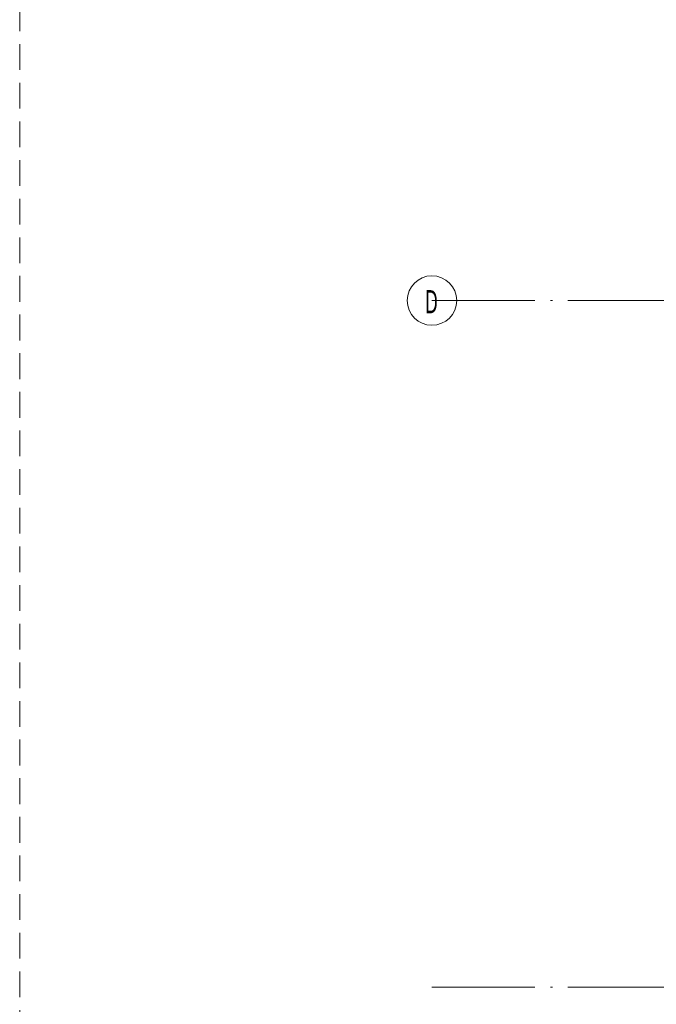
# Model space of a CAD drawing. Header units: millimetres. Extents: x 1567 to 2756, y -116 to 725.
# Tile 231 of 256: x 2223 to 2285, y -44 to 52. Entities that reach past the tile are written whole.
import ezdxf

# ---------------------------------------------------------------- set-up
doc = ezdxf.new("R2010")
doc.units = ezdxf.units.MM
doc.linetypes.add('CADWORK_12', pattern=[3.75, 2.5, -1.25])
doc.linetypes.add('CADWORK_5', pattern=[13.2, 10, -1.5, 0.2, -1.5])
doc.layers.add('Ech.1_50', color=7, linetype='Continuous')
doc.layers.add('Ech.1_75', color=7, linetype='Continuous')
doc.styles.add('tahoma-', font='txt', dxfattribs={"height": 1})

msp = doc.modelspace()

# ---------------------------------------------------------------- linework, layer by layer
at = {"layer": 'Ech.1_75', "color": 7, "linetype": 'CADWORK_5', "lineweight": 5}
msp.add_lwpolyline([(2263.081, -42.362), (2521.808, -42.362)], dxfattribs=at)

# ---------------------------------------------------------------- wipeouts: each hides what was drawn before it
at = {"linetype": 'Continuous'}
msp.add_wipeout([(2263.081, 21.881), (2263.096, 21.881), (2263.111, 21.881), (2263.126, 21.882), (2263.141, 21.882), (2263.156, 21.882), (2263.171, 21.883), (2263.186, 21.883), (2263.201, 21.884), (2263.216, 21.885), (2263.231, 21.886), (2263.246, 21.887), (2263.261, 21.888), (2263.276, 21.889), (2263.291, 21.89), (2263.306, 21.892), (2263.321, 21.893), (2263.336, 21.895), (2263.351, 21.896), (2263.366, 21.898), (2263.381, 21.9), (2263.396, 21.902), (2263.411, 21.904), (2263.426, 21.906), (2263.441, 21.908), (2263.456, 21.911), (2263.471, 21.913), (2263.486, 21.916), (2263.501, 21.918), (2263.515, 21.921), (2263.53, 21.924), (2263.545, 21.926), (2263.56, 21.929), (2263.575, 21.933), (2263.589, 21.936), (2263.604, 21.939), (2263.619, 21.942), (2263.633, 21.946), (2263.648, 21.949), (2263.663, 21.953), (2263.677, 21.956), (2263.692, 21.96), (2263.707, 21.964), (2263.721, 21.968), (2263.736, 21.972), (2263.75, 21.976), (2263.765, 21.981), (2263.779, 21.985), (2263.793, 21.989), (2263.808, 21.994), (2263.822, 21.999), (2263.837, 22.003), (2263.851, 22.008), (2263.865, 22.013), (2263.879, 22.018), (2263.894, 22.023), (2263.908, 22.028), (2263.922, 22.033), (2263.936, 22.039), (2263.95, 22.044), (2263.964, 22.05), (2263.978, 22.055), (2263.992, 22.061), (2264.006, 22.067), (2264.02, 22.073), (2264.034, 22.078), (2264.048, 22.085), (2264.061, 22.091), (2264.075, 22.097), (2264.089, 22.103), (2264.102, 22.11), (2264.116, 22.116), (2264.13, 22.123), (2264.143, 22.129), (2264.157, 22.136), (2264.17, 22.143), (2264.184, 22.15), (2264.197, 22.157), (2264.21, 22.164), (2264.224, 22.171), (2264.237, 22.178), (2264.25, 22.185), (2264.263, 22.193), (2264.276, 22.2), (2264.289, 22.208), (2264.302, 22.215), (2264.315, 22.223), (2264.328, 22.231), (2264.341, 22.239), (2264.354, 22.247), (2264.367, 22.255), (2264.379, 22.263), (2264.392, 22.271), (2264.404, 22.279), (2264.417, 22.288), (2264.43, 22.296), (2264.442, 22.305), (2264.454, 22.313), (2264.467, 22.322), (2264.479, 22.331), (2264.491, 22.339), (2264.503, 22.348), (2264.516, 22.357), (2264.528, 22.366), (2264.54, 22.376), (2264.552, 22.385), (2264.563, 22.394), (2264.575, 22.403), (2264.587, 22.413), (2264.599, 22.422), (2264.61, 22.432), (2264.622, 22.442), (2264.633, 22.451), (2264.645, 22.461), (2264.656, 22.471), (2264.668, 22.481), (2264.679, 22.491), (2264.69, 22.501), (2264.701, 22.511), (2264.712, 22.521), (2264.723, 22.532), (2264.734, 22.542), (2264.745, 22.552), (2264.756, 22.563), (2264.767, 22.573), (2264.778, 22.584), (2264.788, 22.595), (2264.799, 22.605), (2264.809, 22.616), (2264.82, 22.627), (2264.83, 22.638), (2264.84, 22.649), (2264.851, 22.66), (2264.861, 22.671), (2264.871, 22.683), (2264.881, 22.694), (2264.891, 22.705), (2264.901, 22.717), (2264.91, 22.728), (2264.92, 22.74), (2264.93, 22.751), (2264.939, 22.763), (2264.949, 22.775), (2264.958, 22.786), (2264.968, 22.798), (2264.977, 22.81), (2264.986, 22.822), (2264.995, 22.834), (2265.004, 22.846), (2265.013, 22.858), (2265.022, 22.87), (2265.031, 22.883), (2265.04, 22.895), (2265.048, 22.907), (2265.057, 22.92), (2265.066, 22.932), (2265.074, 22.945), (2265.082, 22.957), (2265.091, 22.97), (2265.099, 22.982), (2265.107, 22.995), (2265.115, 23.008), (2265.123, 23.021), (2265.131, 23.034), (2265.139, 23.046), (2265.146, 23.059), (2265.154, 23.072), (2265.162, 23.085), (2265.169, 23.099), (2265.176, 23.112), (2265.184, 23.125), (2265.191, 23.138), (2265.198, 23.151), (2265.205, 23.165), (2265.212, 23.178), (2265.219, 23.192), (2265.226, 23.205), (2265.232, 23.218), (2265.239, 23.232), (2265.246, 23.246), (2265.252, 23.259), (2265.258, 23.273), (2265.265, 23.287), (2265.271, 23.3), (2265.277, 23.314), (2265.283, 23.328), (2265.289, 23.342), (2265.295, 23.356), (2265.301, 23.37), (2265.306, 23.384), (2265.312, 23.398), (2265.318, 23.412), (2265.323, 23.426), (2265.328, 23.44), (2265.333, 23.454), (2265.339, 23.468), (2265.344, 23.482), (2265.349, 23.497), (2265.354, 23.511), (2265.358, 23.525), (2265.363, 23.539), (2265.368, 23.554), (2265.372, 23.568), (2265.377, 23.583), (2265.381, 23.597), (2265.385, 23.612), (2265.389, 23.626), (2265.393, 23.641), (2265.397, 23.655), (2265.401, 23.67), (2265.405, 23.684), (2265.409, 23.699), (2265.412, 23.713), (2265.416, 23.728), (2265.419, 23.743), (2265.423, 23.758), (2265.426, 23.772), (2265.429, 23.787), (2265.432, 23.802), (2265.435, 23.817), (2265.438, 23.831), (2265.441, 23.846), (2265.443, 23.861), (2265.446, 23.876), (2265.449, 23.891), (2265.451, 23.906), (2265.453, 23.921), (2265.456, 23.935), (2265.458, 23.95), (2265.46, 23.965), (2265.462, 23.98), (2265.463, 23.995), (2265.465, 24.01), (2265.467, 24.025), (2265.468, 24.04), (2265.47, 24.055), (2265.471, 24.07), (2265.473, 24.085), (2265.474, 24.1), (2265.475, 24.115), (2265.476, 24.13), (2265.477, 24.145), (2265.478, 24.161), (2265.478, 24.176), (2265.479, 24.191), (2265.479, 24.206), (2265.48, 24.221), (2265.48, 24.236), (2265.48, 24.251), (2265.48, 24.266), (2265.481, 24.281), (2265.48, 24.296), (2265.48, 24.311), (2265.48, 24.326), (2265.48, 24.341), (2265.479, 24.356), (2265.479, 24.372), (2265.478, 24.387), (2265.478, 24.402), (2265.477, 24.417), (2265.476, 24.432), (2265.475, 24.447), (2265.474, 24.462), (2265.473, 24.477), (2265.471, 24.492), (2265.47, 24.507), (2265.468, 24.522), (2265.467, 24.537), (2265.465, 24.552), (2265.463, 24.567), (2265.462, 24.582), (2265.46, 24.597), (2265.458, 24.612), (2265.456, 24.627), (2265.453, 24.642), (2265.451, 24.657), (2265.449, 24.671), (2265.446, 24.686), (2265.443, 24.701), (2265.441, 24.716), (2265.438, 24.731), (2265.435, 24.746), (2265.432, 24.76), (2265.429, 24.775), (2265.426, 24.79), (2265.423, 24.805), (2265.419, 24.819), (2265.416, 24.834), (2265.412, 24.849), (2265.409, 24.863), (2265.405, 24.878), (2265.401, 24.893), (2265.397, 24.907), (2265.393, 24.922), (2265.389, 24.936), (2265.385, 24.951), (2265.381, 24.965), (2265.377, 24.98), (2265.372, 24.994), (2265.368, 25.008), (2265.363, 25.023), (2265.358, 25.037), (2265.354, 25.051), (2265.349, 25.066), (2265.344, 25.08), (2265.339, 25.094), (2265.333, 25.108), (2265.328, 25.122), (2265.323, 25.136), (2265.318, 25.151), (2265.312, 25.165), (2265.306, 25.179), (2265.301, 25.193), (2265.295, 25.206), (2265.289, 25.22), (2265.283, 25.234), (2265.277, 25.248), (2265.271, 25.262), (2265.265, 25.276), (2265.258, 25.289), (2265.252, 25.303), (2265.246, 25.317), (2265.239, 25.33), (2265.232, 25.344), (2265.226, 25.357), (2265.219, 25.371), (2265.212, 25.384), (2265.205, 25.397), (2265.198, 25.411), (2265.191, 25.424), (2265.184, 25.437), (2265.176, 25.45), (2265.169, 25.464), (2265.162, 25.477), (2265.154, 25.49), (2265.146, 25.503), (2265.139, 25.516), (2265.131, 25.529), (2265.123, 25.542), (2265.115, 25.554), (2265.107, 25.567), (2265.099, 25.58), (2265.091, 25.592), (2265.082, 25.605), (2265.074, 25.618), (2265.066, 25.63), (2265.057, 25.643), (2265.048, 25.655), (2265.04, 25.667), (2265.031, 25.68), (2265.022, 25.692), (2265.013, 25.704), (2265.004, 25.716), (2264.995, 25.728), (2264.986, 25.74), (2264.977, 25.752), (2264.968, 25.764), (2264.958, 25.776), (2264.949, 25.788), (2264.939, 25.799), (2264.93, 25.811), (2264.92, 25.823), (2264.91, 25.834), (2264.901, 25.845), (2264.891, 25.857), (2264.881, 25.868), (2264.871, 25.88), (2264.861, 25.891), (2264.851, 25.902), (2264.84, 25.913), (2264.83, 25.924), (2264.82, 25.935), (2264.809, 25.946), (2264.799, 25.957), (2264.788, 25.967), (2264.778, 25.978), (2264.767, 25.989), (2264.756, 25.999), (2264.745, 26.01), (2264.734, 26.02), (2264.723, 26.031), (2264.712, 26.041), (2264.701, 26.051), (2264.69, 26.061), (2264.679, 26.071), (2264.668, 26.081), (2264.656, 26.091), (2264.645, 26.101), (2264.633, 26.111), (2264.622, 26.121), (2264.61, 26.13), (2264.599, 26.14), (2264.587, 26.149), (2264.575, 26.159), (2264.563, 26.168), (2264.552, 26.177), (2264.54, 26.187), (2264.528, 26.196), (2264.516, 26.205), (2264.503, 26.214), (2264.491, 26.223), (2264.479, 26.232), (2264.467, 26.24), (2264.454, 26.249), (2264.442, 26.258), (2264.43, 26.266), (2264.417, 26.275), (2264.404, 26.283), (2264.392, 26.291), (2264.379, 26.299), (2264.367, 26.307), (2264.354, 26.316), (2264.341, 26.323), (2264.328, 26.331), (2264.315, 26.339), (2264.302, 26.347), (2264.289, 26.355), (2264.276, 26.362), (2264.263, 26.37), (2264.25, 26.377), (2264.237, 26.384), (2264.224, 26.391), (2264.21, 26.399), (2264.197, 26.406), (2264.184, 26.413), (2264.17, 26.42), (2264.157, 26.426), (2264.143, 26.433), (2264.13, 26.44), (2264.116, 26.446), (2264.102, 26.453), (2264.089, 26.459), (2264.075, 26.465), (2264.061, 26.472), (2264.048, 26.478), (2264.034, 26.484), (2264.02, 26.49), (2264.006, 26.496), (2263.992, 26.501), (2263.978, 26.507), (2263.964, 26.513), (2263.95, 26.518), (2263.936, 26.523), (2263.922, 26.529), (2263.908, 26.534), (2263.894, 26.539), (2263.879, 26.544), (2263.865, 26.549), (2263.851, 26.554), (2263.837, 26.559), (2263.822, 26.564), (2263.808, 26.568), (2263.793, 26.573), (2263.779, 26.577), (2263.765, 26.582), (2263.75, 26.586), (2263.736, 26.59), (2263.721, 26.594), (2263.707, 26.598), (2263.692, 26.602), (2263.677, 26.606), (2263.663, 26.609), (2263.648, 26.613), (2263.633, 26.617), (2263.619, 26.62), (2263.604, 26.623), (2263.589, 26.627), (2263.575, 26.63), (2263.56, 26.633), (2263.545, 26.636), (2263.53, 26.639), (2263.515, 26.641), (2263.501, 26.644), (2263.486, 26.647), (2263.471, 26.649), (2263.456, 26.652), (2263.441, 26.654), (2263.426, 26.656), (2263.411, 26.658), (2263.396, 26.66), (2263.381, 26.662), (2263.366, 26.664), (2263.351, 26.666), (2263.336, 26.667), (2263.321, 26.669), (2263.306, 26.67), (2263.291, 26.672), (2263.276, 26.673), (2263.261, 26.674), (2263.246, 26.675), (2263.231, 26.676), (2263.216, 26.677), (2263.201, 26.678), (2263.186, 26.679), (2263.171, 26.679), (2263.156, 26.68), (2263.141, 26.68), (2263.126, 26.681), (2263.111, 26.681), (2263.096, 26.681), (2263.081, 26.681), (2263.065, 26.681), (2263.05, 26.681), (2263.035, 26.681), (2263.02, 26.68), (2263.005, 26.68), (2262.99, 26.679), (2262.975, 26.679), (2262.96, 26.678), (2262.945, 26.677), (2262.93, 26.676), (2262.915, 26.675), (2262.9, 26.674), (2262.885, 26.673), (2262.87, 26.672), (2262.855, 26.67), (2262.84, 26.669), (2262.825, 26.667), (2262.81, 26.666), (2262.795, 26.664), (2262.78, 26.662), (2262.765, 26.66), (2262.75, 26.658), (2262.735, 26.656), (2262.72, 26.654), (2262.705, 26.652), (2262.69, 26.649), (2262.675, 26.647), (2262.66, 26.644), (2262.646, 26.641), (2262.631, 26.639), (2262.616, 26.636), (2262.601, 26.633), (2262.586, 26.63), (2262.572, 26.627), (2262.557, 26.623), (2262.542, 26.62), (2262.528, 26.617), (2262.513, 26.613), (2262.498, 26.609), (2262.484, 26.606), (2262.469, 26.602), (2262.455, 26.598), (2262.44, 26.594), (2262.425, 26.59), (2262.411, 26.586), (2262.396, 26.582), (2262.382, 26.577), (2262.368, 26.573), (2262.353, 26.568), (2262.339, 26.564), (2262.325, 26.559), (2262.31, 26.554), (2262.296, 26.549), (2262.282, 26.544), (2262.268, 26.539), (2262.253, 26.534), (2262.239, 26.529), (2262.225, 26.523), (2262.211, 26.518), (2262.197, 26.513), (2262.183, 26.507), (2262.169, 26.501), (2262.155, 26.496), (2262.141, 26.49), (2262.127, 26.484), (2262.114, 26.478), (2262.1, 26.472), (2262.086, 26.465), (2262.072, 26.459), (2262.059, 26.453), (2262.045, 26.446), (2262.031, 26.44), (2262.018, 26.433), (2262.004, 26.426), (2261.991, 26.42), (2261.978, 26.413), (2261.964, 26.406), (2261.951, 26.399), (2261.938, 26.391), (2261.924, 26.384), (2261.911, 26.377), (2261.898, 26.37), (2261.885, 26.362), (2261.872, 26.355), (2261.859, 26.347), (2261.846, 26.339), (2261.833, 26.331), (2261.82, 26.323), (2261.807, 26.316), (2261.795, 26.307), (2261.782, 26.299), (2261.769, 26.291), (2261.757, 26.283), (2261.744, 26.275), (2261.732, 26.266), (2261.719, 26.258), (2261.707, 26.249), (2261.694, 26.24), (2261.682, 26.232), (2261.67, 26.223), (2261.658, 26.214), (2261.646, 26.205), (2261.634, 26.196), (2261.622, 26.187), (2261.61, 26.177), (2261.598, 26.168), (2261.586, 26.159), (2261.574, 26.149), (2261.562, 26.14), (2261.551, 26.13), (2261.539, 26.121), (2261.528, 26.111), (2261.516, 26.101), (2261.505, 26.091), (2261.493, 26.081), (2261.482, 26.071), (2261.471, 26.061), (2261.46, 26.051), (2261.449, 26.041), (2261.438, 26.031), (2261.427, 26.02), (2261.416, 26.01), (2261.405, 25.999), (2261.394, 25.989), (2261.383, 25.978), (2261.373, 25.967), (2261.362, 25.957), (2261.352, 25.946), (2261.341, 25.935), (2261.331, 25.924), (2261.321, 25.913), (2261.311, 25.902), (2261.3, 25.891), (2261.29, 25.88), (2261.28, 25.868), (2261.27, 25.857), (2261.26, 25.845), (2261.251, 25.834), (2261.241, 25.823), (2261.231, 25.811), (2261.222, 25.799), (2261.212, 25.788), (2261.203, 25.776), (2261.193, 25.764), (2261.184, 25.752), (2261.175, 25.74), (2261.166, 25.728), (2261.157, 25.716), (2261.148, 25.704), (2261.139, 25.692), (2261.13, 25.68), (2261.121, 25.667), (2261.113, 25.655), (2261.104, 25.643), (2261.096, 25.63), (2261.087, 25.618), (2261.079, 25.605), (2261.07, 25.592), (2261.062, 25.58), (2261.054, 25.567), (2261.046, 25.554), (2261.038, 25.542), (2261.03, 25.529), (2261.022, 25.516), (2261.015, 25.503), (2261.007, 25.49), (2261, 25.477), (2260.992, 25.464), (2260.985, 25.45), (2260.977, 25.437), (2260.97, 25.424), (2260.963, 25.411), (2260.956, 25.397), (2260.949, 25.384), (2260.942, 25.371), (2260.935, 25.357), (2260.929, 25.344), (2260.922, 25.33), (2260.915, 25.317), (2260.909, 25.303), (2260.903, 25.289), (2260.896, 25.276), (2260.89, 25.262), (2260.884, 25.248), (2260.878, 25.234), (2260.872, 25.22), (2260.866, 25.206), (2260.86, 25.193), (2260.855, 25.179), (2260.849, 25.165), (2260.844, 25.151), (2260.838, 25.136), (2260.833, 25.122), (2260.828, 25.108), (2260.822, 25.094), (2260.817, 25.08), (2260.812, 25.066), (2260.807, 25.051), (2260.803, 25.037), (2260.798, 25.023), (2260.793, 25.008), (2260.789, 24.994), (2260.784, 24.98), (2260.78, 24.965), (2260.776, 24.951), (2260.772, 24.936), (2260.768, 24.922), (2260.764, 24.907), (2260.76, 24.893), (2260.756, 24.878), (2260.752, 24.863), (2260.749, 24.849), (2260.745, 24.834), (2260.742, 24.819), (2260.738, 24.805), (2260.735, 24.79), (2260.732, 24.775), (2260.729, 24.76), (2260.726, 24.746), (2260.723, 24.731), (2260.72, 24.716), (2260.718, 24.701), (2260.715, 24.686), (2260.712, 24.671), (2260.71, 24.657), (2260.708, 24.642), (2260.706, 24.627), (2260.703, 24.612), (2260.701, 24.597), (2260.699, 24.582), (2260.698, 24.567), (2260.696, 24.552), (2260.694, 24.537), (2260.693, 24.522), (2260.691, 24.507), (2260.69, 24.492), (2260.689, 24.477), (2260.687, 24.462), (2260.686, 24.447), (2260.685, 24.432), (2260.684, 24.417), (2260.684, 24.402), (2260.683, 24.387), (2260.682, 24.372), (2260.682, 24.356), (2260.681, 24.341), (2260.681, 24.326), (2260.681, 24.311), (2260.681, 24.296), (2260.681, 24.281), (2260.681, 24.266), (2260.681, 24.251), (2260.681, 24.236), (2260.681, 24.221), (2260.682, 24.206), (2260.682, 24.191), (2260.683, 24.176), (2260.684, 24.161), (2260.684, 24.145), (2260.685, 24.13), (2260.686, 24.115), (2260.687, 24.1), (2260.689, 24.085), (2260.69, 24.07), (2260.691, 24.055), (2260.693, 24.04), (2260.694, 24.025), (2260.696, 24.01), (2260.698, 23.995), (2260.699, 23.98), (2260.701, 23.965), (2260.703, 23.95), (2260.706, 23.935), (2260.708, 23.921), (2260.71, 23.906), (2260.712, 23.891), (2260.715, 23.876), (2260.718, 23.861), (2260.72, 23.846), (2260.723, 23.831), (2260.726, 23.817), (2260.729, 23.802), (2260.732, 23.787), (2260.735, 23.772), (2260.738, 23.758), (2260.742, 23.743), (2260.745, 23.728), (2260.749, 23.713), (2260.752, 23.699), (2260.756, 23.684), (2260.76, 23.67), (2260.764, 23.655), (2260.768, 23.641), (2260.772, 23.626), (2260.776, 23.612), (2260.78, 23.597), (2260.784, 23.583), (2260.789, 23.568), (2260.793, 23.554), (2260.798, 23.539), (2260.803, 23.525), (2260.807, 23.511), (2260.812, 23.497), (2260.817, 23.482), (2260.822, 23.468), (2260.828, 23.454), (2260.833, 23.44), (2260.838, 23.426), (2260.844, 23.412), (2260.849, 23.398), (2260.855, 23.384), (2260.86, 23.37), (2260.866, 23.356), (2260.872, 23.342), (2260.878, 23.328), (2260.884, 23.314), (2260.89, 23.3), (2260.896, 23.287), (2260.903, 23.273), (2260.909, 23.259), (2260.915, 23.246), (2260.922, 23.232), (2260.929, 23.218), (2260.935, 23.205), (2260.942, 23.192), (2260.949, 23.178), (2260.956, 23.165), (2260.963, 23.151), (2260.97, 23.138), (2260.977, 23.125), (2260.985, 23.112), (2260.992, 23.099), (2261, 23.085), (2261.007, 23.072), (2261.015, 23.059), (2261.022, 23.046), (2261.03, 23.034), (2261.038, 23.021), (2261.046, 23.008), (2261.054, 22.995), (2261.062, 22.982), (2261.07, 22.97), (2261.079, 22.957), (2261.087, 22.945), (2261.096, 22.932), (2261.104, 22.92), (2261.113, 22.907), (2261.121, 22.895), (2261.13, 22.883), (2261.139, 22.87), (2261.148, 22.858), (2261.157, 22.846), (2261.166, 22.834), (2261.175, 22.822), (2261.184, 22.81), (2261.193, 22.798), (2261.203, 22.786), (2261.212, 22.775), (2261.222, 22.763), (2261.231, 22.751), (2261.241, 22.74), (2261.251, 22.728), (2261.26, 22.717), (2261.27, 22.705), (2261.28, 22.694), (2261.29, 22.683), (2261.3, 22.671), (2261.311, 22.66), (2261.321, 22.649), (2261.331, 22.638), (2261.341, 22.627), (2261.352, 22.616), (2261.362, 22.605), (2261.373, 22.595), (2261.383, 22.584), (2261.394, 22.573), (2261.405, 22.563), (2261.416, 22.552), (2261.427, 22.542), (2261.438, 22.532), (2261.449, 22.521), (2261.46, 22.511), (2261.471, 22.501), (2261.482, 22.491), (2261.493, 22.481), (2261.505, 22.471), (2261.516, 22.461), (2261.528, 22.451), (2261.539, 22.442), (2261.551, 22.432), (2261.562, 22.422), (2261.574, 22.413), (2261.586, 22.403), (2261.598, 22.394), (2261.61, 22.385), (2261.622, 22.376), (2261.634, 22.366), (2261.646, 22.357), (2261.658, 22.348), (2261.67, 22.339), (2261.682, 22.331), (2261.694, 22.322), (2261.707, 22.313), (2261.719, 22.305), (2261.732, 22.296), (2261.744, 22.288), (2261.757, 22.279), (2261.769, 22.271), (2261.782, 22.263), (2261.795, 22.255), (2261.807, 22.247), (2261.82, 22.239), (2261.833, 22.231), (2261.846, 22.223), (2261.859, 22.215), (2261.872, 22.208), (2261.885, 22.2), (2261.898, 22.193), (2261.911, 22.185), (2261.924, 22.178), (2261.938, 22.171), (2261.951, 22.164), (2261.964, 22.157), (2261.978, 22.15), (2261.991, 22.143), (2262.004, 22.136), (2262.018, 22.129), (2262.031, 22.123), (2262.045, 22.116), (2262.059, 22.11), (2262.072, 22.103), (2262.086, 22.097), (2262.1, 22.091), (2262.114, 22.085), (2262.127, 22.078), (2262.141, 22.073), (2262.155, 22.067), (2262.169, 22.061), (2262.183, 22.055), (2262.197, 22.05), (2262.211, 22.044), (2262.225, 22.039), (2262.239, 22.033), (2262.253, 22.028), (2262.268, 22.023), (2262.282, 22.018), (2262.296, 22.013), (2262.31, 22.008), (2262.325, 22.003), (2262.339, 21.999), (2262.353, 21.994), (2262.368, 21.989), (2262.382, 21.985), (2262.396, 21.981), (2262.411, 21.976), (2262.425, 21.972), (2262.44, 21.968), (2262.455, 21.964), (2262.469, 21.96), (2262.484, 21.956), (2262.498, 21.953), (2262.513, 21.949), (2262.528, 21.946), (2262.542, 21.942), (2262.557, 21.939), (2262.572, 21.936), (2262.586, 21.933), (2262.601, 21.929), (2262.616, 21.926), (2262.631, 21.924), (2262.646, 21.921), (2262.66, 21.918), (2262.675, 21.916), (2262.69, 21.913), (2262.705, 21.911), (2262.72, 21.908), (2262.735, 21.906), (2262.75, 21.904), (2262.765, 21.902), (2262.78, 21.9), (2262.795, 21.898), (2262.81, 21.896), (2262.825, 21.895), (2262.84, 21.893), (2262.855, 21.892), (2262.87, 21.89), (2262.885, 21.889), (2262.9, 21.888), (2262.915, 21.887), (2262.93, 21.886), (2262.945, 21.885), (2262.96, 21.884), (2262.975, 21.883), (2262.99, 21.883), (2263.005, 21.882), (2263.02, 21.882), (2263.035, 21.882), (2263.05, 21.881), (2263.065, 21.881)], dxfattribs=at).dxf.layer = 'Ech.1_75'

# ---------------------------------------------------------------- next in the draw order: linework, layer by layer
at = {"layer": 'Ech.1_50', "color": 1, "linetype": 'CADWORK_12', "lineweight": 5}
msp.add_lwpolyline([(2748.399, 173.058), (2554.353, 173.058), (2554.353, -110.839), (2223.06, -110.839), (2223.06, 717.364), (2748.399, 717.364), (2748.399, 173.058)], close=True, dxfattribs=at)
at = {"layer": 'Ech.1_75', "color": 7, "linetype": 'CADWORK_5', "lineweight": 5}
msp.add_lwpolyline([(2263.081, 24.281), (2521.808, 24.281)], dxfattribs=at)
at = {"layer": 'Ech.1_75', "color": 7, "lineweight": 5}
msp.add_circle((2263.081, 24.281), 2.4, dxfattribs=at)

# ---------------------------------------------------------------- next in the draw order: texts
at = {"layer": 'Ech.1_75', "color": 7, "linetype": 'Continuous', "style": 'tahoma-', "width": 0.6}
msp.add_text('D', height=2.265, dxfattribs=at).set_placement((2262.414, 23.031))

doc.saveas('drawing.dxf')
